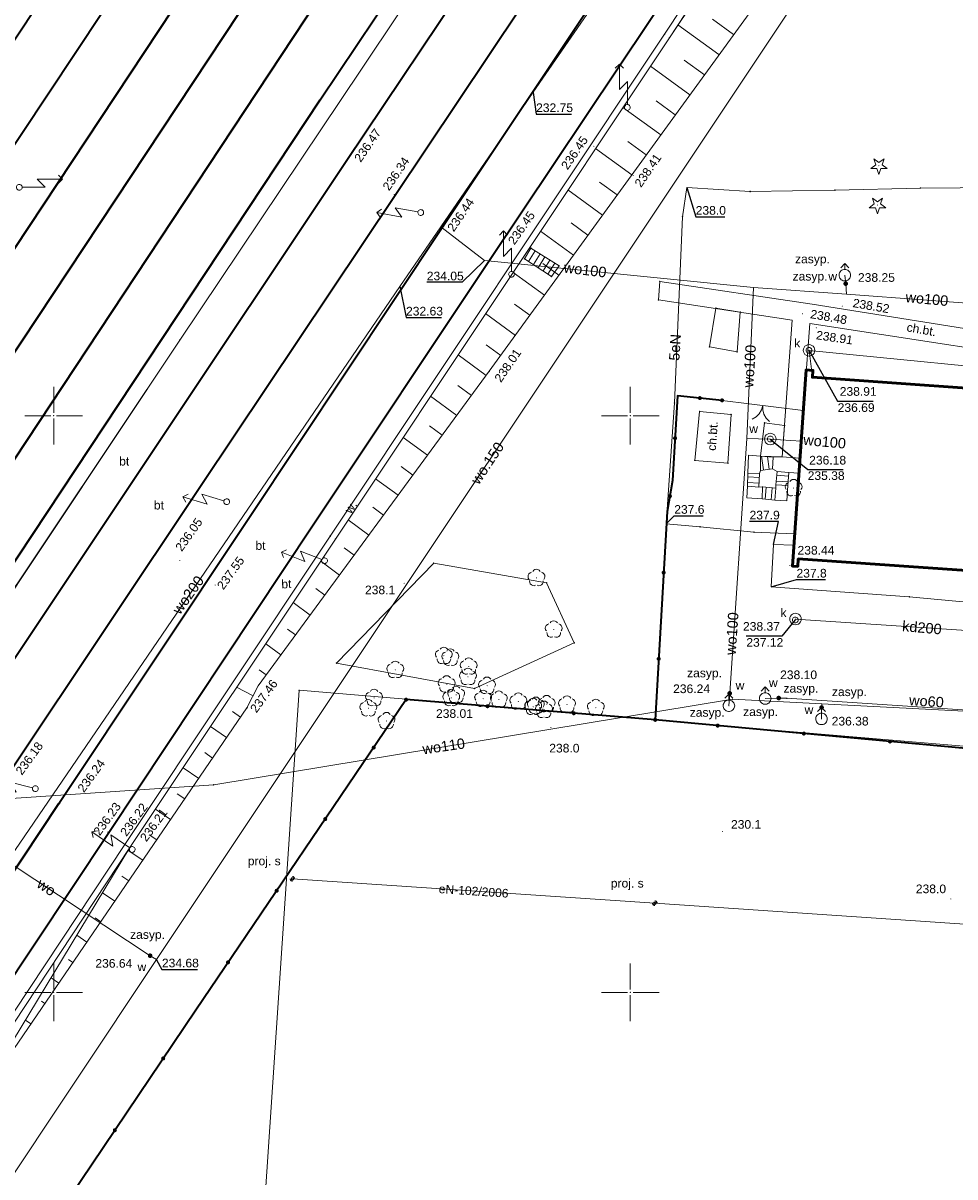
# Model space of a CAD drawing. Header units: metres. Extents: x 6603648 to 6604252, y 5739748 to 5740166.
# Tile 77 of 98: x 6604047 to 6604128, y 5739884 to 5739984. Entities that reach past the tile are written whole.
import ezdxf
from ezdxf.enums import TextEntityAlignment as Align

# ---------------------------------------------------------------- set-up
doc = ezdxf.new("R2010")
doc.units = ezdxf.units.M
doc.header["$PDSIZE"] = 0.75
doc.linetypes.add('ARK_LIN', pattern=[50, 50, 0])
doc.layers.get('0').update_dxf_attribs({"color": 252, "linetype": 'CONTINUOUS'})
for name, color, linetype, lineweight in [('GESBZO', 252, 'CONTINUOUS', 50), ('GPLKRW', 252, 'CONTINUOUS', 18), ('GSLKBR', 252, 'CONTINUOUS', 18), ('GSLKOG', 252, 'CONTINUOUS', 35), ('GSLKOU', 252, 'CONTINUOUS', 18), ('GSLTTR', 252, 'CONTINUOUS', 35), ('GSPPRB', 252, 'CONTINUOUS', 18), ('GSPRDI', 252, 'CONTINUOUS', 18), ('GSPRDL', 252, 'CONTINUOUS', 18), ('GSPWPN', 252, 'CONTINUOUS', 13), ('GSPWPN_O', 252, 'CONTINUOUS', 13), ('GSPWPS', 252, 'CONTINUOUS', 13), ('GSPWPS_O', 252, 'CONTINUOUS', 13), ('GSSINN', 252, 'CONTINUOUS', 18), ('GSSINN_O', 252, 'CONTINUOUS', 18), ('GSSKOD', 252, 'CONTINUOUS', 18), ('GSSKOD_O', 252, 'CONTINUOUS', 18), ('GSSPDR', 252, 'CONTINUOUS', 18), ('GSSPDR_O', 252, 'CONTINUOUS', 18), ('GSSSCH', 252, 'CONTINUOUS', 18), ('GSSZSN', 252, 'CONTINUOUS', 18), ('GULENN', 252, 'CONTINUOUS', 18), ('GULENN_O', 252, 'CONTINUOUS', 18), ('GULKDP', 252, 'CONTINUOUS', 18), ('GULKDP_O', 252, 'CONTINUOUS', 18), ('GULWOP', 252, 'CONTINUOUS', 18), ('GULWOP_O', 252, 'CONTINUOUS', 18), ('GUPISL', 252, 'CONTINUOUS', 18), ('GUPKSD', 252, 'CONTINUOUS', 18), ('GUPKWZ', 252, 'CONTINUOUS', 18), ('GUPKWZ_O', 252, 'CONTINUOUS', 18), ('GUPWDT', 252, 'CONTINUOUS', 18), ('GUPWSD', 252, 'CONTINUOUS', 18), ('GUPWWZ', 252, 'CONTINUOUS', 18), ('GUPWWZ_O', 252, 'CONTINUOUS', 18), ('GZLENN', 252, 'CONTINUOUS', 18), ('GZLENN_O', 252, 'CONTINUOUS', 18), ('GZPISL', 252, 'CONTINUOUS', 18), ('GZPISL_O', 252, 'CONTINUOUS', 18), ('PKT_ARK', 252, 'ARK_LIN', 18)]:
    doc.layers.add(name, color=color, linetype=linetype, lineweight=lineweight)
for name, color, linetype in [('GUPESH', 252, 'CONTINUOUS'), ('GUPESH_O', 252, 'CONTINUOUS'), ('GUPKSH', 252, 'CONTINUOUS'), ('GUPKSH_O', 252, 'CONTINUOUS'), ('GUPWSH', 252, 'CONTINUOUS'), ('GUPWSH_O', 252, 'CONTINUOUS'), ('GUPWZA', 252, 'CONTINUOUS'), ('GUPWZA_O', 252, 'CONTINUOUS')]:
    doc.layers.add(name, color=color, linetype=linetype)
doc.styles.add('Arial', font='arial.ttf')

# ---------------------------------------------------------------- blocks, each defined once
blk = doc.blocks.new('GSPWPN1')
blk.add_hatch(color=256).paths.add_polyline_path([(0, 0.045), (-0.011647, 0.043467), (-0.0225, 0.038971), (-0.03182, 0.03182), (-0.038971, 0.0225), (-0.043467, 0.011647), (-0.045, 0), (-0.043467, -0.011647), (-0.038971, -0.0225), (-0.03182, -0.03182), (-0.0225, -0.038971), (-0.011647, -0.043467), (0, -0.045), (0.011647, -0.043467), (0.0225, -0.038971), (0.03182, -0.03182), (0.038971, -0.0225), (0.043467, -0.011647), (0.045, 0), (0.043467, 0.011647), (0.038971, 0.0225), (0.03182, 0.03182), (0.0225, 0.038971), (0.011647, 0.043467)])
blk = doc.blocks.new('GSPPRB0')
blk.add_lwpolyline([(-0.007955, 0.0225), (0.007955, 0.0225), (0.0225, 0.007955), (0.0225, -0.007955), (0.007955, -0.0225), (-0.007955, -0.0225), (-0.0225, -0.007955), (-0.0225, 0.007955)], close=True)
blk = doc.blocks.new('GSPWPS1')
blk.add_hatch(color=256).paths.add_polyline_path([(0, 0.045), (-0.011647, 0.043467), (-0.0225, 0.038971), (-0.03182, 0.03182), (-0.038971, 0.0225), (-0.043467, 0.011647), (-0.045, 0), (-0.043467, -0.011647), (-0.038971, -0.0225), (-0.03182, -0.03182), (-0.0225, -0.038971), (-0.011647, -0.043467), (0, -0.045), (0.011647, -0.043467), (0.0225, -0.038971), (0.03182, -0.03182), (0.038971, -0.0225), (0.043467, -0.011647), (0.045, 0), (0.043467, 0.011647), (0.038971, 0.0225), (0.03182, 0.03182), (0.0225, 0.038971), (0.011647, 0.043467)])
blk = doc.blocks.new('GUPISL1_5')
for points in [[(3.396745, 1.05234), (3.75, 0.7), (3.396745, 0.34766)], [(0.25, 0), (2.25, 0), (1.55, 0.7), (3.75, 0.7)]]:
    blk.add_lwpolyline(points)
blk.add_lwpolyline([(0.25, 0), (0.241481, -0.064705), (0.216506, -0.125), (0.176777, -0.176777), (0.125, -0.216506), (0.064705, -0.241481), (0, -0.25), (-0.064705, -0.241481), (-0.125, -0.216506), (-0.176777, -0.176777), (-0.216506, -0.125), (-0.241481, -0.064705), (-0.25, 0), (-0.241481, 0.064705), (-0.216506, 0.125), (-0.176777, 0.176777), (-0.125, 0.216506), (-0.064705, 0.241481), (0, 0.25), (0.064705, 0.241481), (0.125, 0.216506), (0.176777, 0.176777), (0.216506, 0.125), (0.241481, 0.064705)], close=True)
blk = doc.blocks.new('GUPESH1')
blk.add_hatch(color=256).paths.add_polyline_path([(0, 0.045), (-0.011647, 0.043467), (-0.0225, 0.038971), (-0.03182, 0.03182), (-0.038971, 0.0225), (-0.043467, 0.011647), (-0.045, 0), (-0.043467, -0.011647), (-0.038971, -0.0225), (-0.03182, -0.03182), (-0.0225, -0.038971), (-0.011647, -0.043467), (0, -0.045), (0.011647, -0.043467), (0.0225, -0.038971), (0.03182, -0.03182), (0.038971, -0.0225), (0.043467, -0.011647), (0.045, 0), (0.043467, 0.011647), (0.038971, 0.0225), (0.03182, 0.03182), (0.0225, 0.038971), (0.011647, 0.043467)])
blk = doc.blocks.new('GUPWSH1')
blk.add_hatch(color=256).paths.add_polyline_path([(0, 0.045), (-0.011647, 0.043467), (-0.0225, 0.038971), (-0.03182, 0.03182), (-0.038971, 0.0225), (-0.043467, 0.011647), (-0.045, 0), (-0.043467, -0.011647), (-0.038971, -0.0225), (-0.03182, -0.03182), (-0.0225, -0.038971), (-0.011647, -0.043467), (0, -0.045), (0.011647, -0.043467), (0.0225, -0.038971), (0.03182, -0.03182), (0.038971, -0.0225), (0.043467, -0.011647), (0.045, 0), (0.043467, 0.011647), (0.038971, 0.0225), (0.03182, 0.03182), (0.0225, 0.038971), (0.011647, 0.043467)])
blk = doc.blocks.new('GUPWDT1')
blk.add_lwpolyline([(0.5, 0), (0.492404, -0.086824), (0.469846, -0.17101), (0.433013, -0.25), (0.383022, -0.321394), (0.321394, -0.383022), (0.25, -0.433013), (0.17101, -0.469846), (0.086824, -0.492404), (0, -0.5), (-0.086824, -0.492404), (-0.17101, -0.469846), (-0.25, -0.433013), (-0.32743, -0.377875), (-0.393027, -0.309079), (-0.444418, -0.229113), (-0.479746, -0.140866), (-0.497736, -0.047528), (-0.497736, 0.047528), (-0.479746, 0.140866), (-0.444418, 0.229113), (-0.393027, 0.309079), (-0.32743, 0.377875), (-0.25, 0.433013), (-0.163534, 0.4725), (-0.071157, 0.494911), (0.023791, 0.499434), (0.117879, 0.485906), (0.207708, 0.454816), (0.290028, 0.407288), (0.361867, 0.34504), (0.420627, 0.27032), (0.464184, 0.185831), (0.490964, 0.094626)], close=True)
for points in [[(0.5, 0), (1, 0)], [(0.646447, 0.353553), (1, 0), (0.646447, -0.353553)]]:
    blk.add_lwpolyline(points)
blk = doc.blocks.new('GUPWZA1')
blk.add_hatch(color=256).paths.add_polyline_path([(0, 0.2), (-0.051764, 0.193185), (-0.1, 0.173205), (-0.141421, 0.141421), (-0.173205, 0.1), (-0.193185, 0.051764), (-0.2, 0), (-0.193185, -0.051764), (-0.173205, -0.1), (-0.141421, -0.141421), (-0.1, -0.173205), (-0.051764, -0.193185), (0, -0.2), (0.051764, -0.193185), (0.1, -0.173205), (0.141421, -0.141421), (0.173205, -0.1), (0.193185, -0.051764), (0.2, 0), (0.193185, 0.051764), (0.173205, 0.1), (0.141421, 0.141421), (0.1, 0.173205), (0.051764, 0.193185)])
blk = doc.blocks.new('GUPKWZ1_1')
blk.add_lwpolyline([(0.25, 0), (0.241481, -0.064705), (0.216506, -0.125), (0.176777, -0.176777), (0.125, -0.216506), (0.064705, -0.241481), (0, -0.25), (-0.064705, -0.241481), (-0.125, -0.216506), (-0.176777, -0.176777), (-0.216506, -0.125), (-0.241481, -0.064705), (-0.25, 0), (-0.241481, 0.064705), (-0.216506, 0.125), (-0.176777, 0.176777), (-0.125, 0.216506), (-0.064705, 0.241481), (0, 0.25), (0.064705, 0.241481), (0.125, 0.216506), (0.176777, 0.176777), (0.216506, 0.125), (0.241481, 0.064705)], close=True)
blk = doc.blocks.new('GSPRDI1')
blk.add_hatch(color=256).paths.add_polyline_path([(-0.045, 0), (-0.042798, -0.013906), (-0.036406, -0.02645), (-0.02645, -0.036406), (-0.013906, -0.042798), (0, -0.045), (0.013906, -0.042798), (0.02645, -0.036406), (0.036406, -0.02645), (0.042798, -0.013906), (0.045, 0), (0.042798, 0.013906), (0.036406, 0.02645), (0.02645, 0.036406), (0.013906, 0.042798), (0, 0.045), (-0.013906, 0.042798), (-0.02645, 0.036406), (-0.036406, 0.02645), (-0.042798, 0.013906)])
blk.add_lwpolyline([(0.088531, -0.272471), (-0.231778, -0.713338), (-0.231778, -0.168396), (-0.750048, 0), (-0.231778, 0.168396), (-0.231778, 0.713338), (0.088531, 0.272471), (0.606801, 0.440867), (0.286493, 0), (0.606801, -0.440867)], close=True)
blk = doc.blocks.new('GUPWWZ1_1')
blk.add_lwpolyline([(0.25, 0), (0.241481, -0.064705), (0.216506, -0.125), (0.176777, -0.176777), (0.125, -0.216506), (0.064705, -0.241481), (0, -0.25), (-0.064705, -0.241481), (-0.125, -0.216506), (-0.176777, -0.176777), (-0.216506, -0.125), (-0.241481, -0.064705), (-0.25, 0), (-0.241481, 0.064705), (-0.216506, 0.125), (-0.176777, 0.176777), (-0.125, 0.216506), (-0.064705, 0.241481), (0, 0.25), (0.064705, 0.241481), (0.125, 0.216506), (0.176777, 0.176777), (0.216506, 0.125), (0.241481, 0.064705)], close=True)
blk = doc.blocks.new('GUPWSD1_1')
blk.add_lwpolyline([(0.5, 0), (0.482963, -0.12941), (0.433013, -0.25), (0.353553, -0.353553), (0.25, -0.433013), (0.12941, -0.482963), (0, -0.5), (-0.12941, -0.482963), (-0.25, -0.433013), (-0.353553, -0.353553), (-0.433013, -0.25), (-0.482963, -0.12941), (-0.5, 0), (-0.482963, 0.12941), (-0.433013, 0.25), (-0.353553, 0.353553), (-0.25, 0.433013), (-0.12941, 0.482963), (0, 0.5), (0.12941, 0.482963), (0.25, 0.433013), (0.353553, 0.353553), (0.433013, 0.25), (0.482963, 0.12941)], close=True)
blk = doc.blocks.new('GUPKSD1_1')
blk.add_lwpolyline([(0.5, 0), (0.482963, -0.12941), (0.433013, -0.25), (0.353553, -0.353553), (0.25, -0.433013), (0.12941, -0.482963), (0, -0.5), (-0.12941, -0.482963), (-0.25, -0.433013), (-0.353553, -0.353553), (-0.433013, -0.25), (-0.482963, -0.12941), (-0.5, 0), (-0.482963, 0.12941), (-0.433013, 0.25), (-0.353553, 0.353553), (-0.25, 0.433013), (-0.12941, 0.482963), (0, 0.5), (0.12941, 0.482963), (0.25, 0.433013), (0.353553, 0.353553), (0.433013, 0.25), (0.482963, 0.12941)], close=True)
blk = doc.blocks.new('GUPKSH1')
blk.add_hatch(color=256).paths.add_polyline_path([(0, 0.045), (-0.011647, 0.043467), (-0.0225, 0.038971), (-0.03182, 0.03182), (-0.038971, 0.0225), (-0.043467, 0.011647), (-0.045, 0), (-0.043467, -0.011647), (-0.038971, -0.0225), (-0.03182, -0.03182), (-0.0225, -0.038971), (-0.011647, -0.043467), (0, -0.045), (0.011647, -0.043467), (0.0225, -0.038971), (0.03182, -0.03182), (0.038971, -0.0225), (0.043467, -0.011647), (0.045, 0), (0.043467, 0.011647), (0.038971, 0.0225), (0.03182, 0.03182), (0.0225, 0.038971), (0.011647, 0.043467)])
blk = doc.blocks.new('GZPISL1')
for points in [[(-0.2, 0), (-0.193185, 0.051764), (-0.173205, 0.1), (-0.141421, 0.141421), (-0.1, 0.173205), (-0.051764, 0.193185), (0, 0.2)], [(0.2, 0), (0.193185, -0.051764), (0.173205, -0.1), (0.141421, -0.141421), (0.1, -0.173205), (0.051764, -0.193185), (0, -0.2)]]:
    blk.add_lwpolyline(points)
blk.add_lwpolyline([(0, 0.1), (-0.030902, 0.095106), (-0.058779, 0.080902), (-0.080902, 0.058779), (-0.095106, 0.030902), (-0.1, 0), (-0.095106, -0.030902), (-0.080902, -0.058779), (-0.058779, -0.080902), (-0.030902, -0.095106), (0, -0.1), (0.030902, -0.095106), (0.058779, -0.080902), (0.080902, -0.058779), (0.095106, -0.030902), (0.1, 0), (0.095106, 0.030902), (0.080902, 0.058779), (0.058779, 0.080902), (0.030902, 0.095106)], close=True)
blk = doc.blocks.new('GSPRDL1')
blk.add_hatch(color=256).paths.add_polyline_path([(-0.045, 0), (-0.042798, -0.013906), (-0.036406, -0.02645), (-0.02645, -0.036406), (-0.013906, -0.042798), (0, -0.045), (0.013906, -0.042798), (0.02645, -0.036406), (0.036406, -0.02645), (0.042798, -0.013906), (0.045, 0), (0.042798, 0.013906), (0.036406, 0.02645), (0.02645, 0.036406), (0.013906, 0.042798), (0, 0.045), (-0.013906, 0.042798), (-0.02645, 0.036406), (-0.036406, 0.02645), (-0.042798, 0.013906)])
for points in [[(-0.646351, 0.068773), (-0.677512, 0.194901), (-0.663766, 0.324092), (-0.606763, 0.440839), (-0.513345, 0.531129), (-0.394725, 0.584125), (-0.265141, 0.593465)], [(-0.134326, 0.635969), (-0.024001, 0.70458), (0.103115, 0.731429), (0.231763, 0.713292), (0.346501, 0.652348), (0.433559, 0.55591), (0.482485, 0.435555)], [(0.563333, 0.324277), (0.662679, 0.240553), (0.727494, 0.127956), (0.75, 0), (0.727494, -0.127956), (0.662679, -0.240553), (0.563333, -0.324277)], [(-0.265141, -0.593465), (-0.394725, -0.584125), (-0.513345, -0.531129), (-0.606763, -0.440839), (-0.663766, -0.324092), (-0.677512, -0.194901), (-0.646351, -0.068773)], [(0.482485, -0.435555), (0.433559, -0.55591), (0.346501, -0.652348), (0.231763, -0.713292), (0.103115, -0.731429), (-0.024001, -0.70458), (-0.134326, -0.635969)]]:
    blk.add_lwpolyline(points)
blk = doc.blocks.new('GSLKOG2')
blk.add_hatch(color=256).paths.add_polyline_path([(0, 0.175), (-0.045293, 0.169037), (-0.0875, 0.151554), (-0.123744, 0.123744), (-0.151554, 0.0875), (-0.169037, 0.045293), (-0.175, 0), (-0.169037, -0.045293), (-0.151554, -0.0875), (-0.123744, -0.123744), (-0.0875, -0.151554), (-0.045293, -0.169037), (0, -0.175), (0.045293, -0.169037), (0.0875, -0.151554), (0.123744, -0.123744), (0.151554, -0.0875), (0.169037, -0.045293), (0.175, 0), (0.169037, 0.045293), (0.151554, 0.0875), (0.123744, 0.123744), (0.0875, 0.151554), (0.045293, 0.169037)])
blk = doc.blocks.new('GSLKOG1')
blk.add_hatch(color=256).paths.add_polyline_path([(0, 0.175), (-0.045293, 0.169037), (-0.0875, 0.151554), (-0.123744, 0.123744), (-0.151554, 0.0875), (-0.169037, 0.045293), (-0.175, 0), (-0.169037, -0.045293), (-0.151554, -0.0875), (-0.123744, -0.123744), (-0.0875, -0.151554), (-0.045293, -0.169037), (0, -0.175), (0.045293, -0.169037), (0.0875, -0.151554), (0.123744, -0.123744), (0.151554, -0.0875), (0.169037, -0.045293), (0.175, 0), (0.169037, 0.045293), (0.151554, 0.0875), (0.123744, 0.123744), (0.0875, 0.151554), (0.045293, 0.169037)])
blk = doc.blocks.new('GSLKBR1')
for points in [[(0, 0), (-0.051111, -0.388229), (-0.200962, -0.75), (-0.43934, -1.06066), (-0.75, -1.299038)], [(0.75, -1.299038), (0.43934, -1.06066), (0.200962, -0.75), (0.051111, -0.388229), (0, 0)]]:
    blk.add_lwpolyline(points)
blk = doc.blocks.new('ASS_SYM', base_point=(826.5, 303.25))
at = {"layer": 'PKT_ARK'}
for p, q in [((826.5, 303.5), (826.5, 305.75)), ((826.25, 303.25), (824, 303.25)), ((826.75, 303.25), (829, 303.25)), ((826.5, 303), (826.5, 300.75))]:
    blk.add_line(p, q, dxfattribs=at)
blk.add_point((826.5, 303.25), dxfattribs=at)
blk.add_point((826.5, 303.25), dxfattribs=at)

msp = doc.modelspace()

# ---------------------------------------------------------------- linework, layer by layer
at = {"layer": 'GESBZO'}
msp.add_lwpolyline([(6604135.84, 5739936.13), (6604114.56, 5739937.59), (6604114.52, 5739936.93), (6604114.06, 5739936.96), (6604115.24, 5739953.97), (6604115.83, 5739953.93), (6604115.79, 5739953.34), (6604136.86, 5739951.83)], dxfattribs=at)
at = {"layer": 'GPLKRW'}
msp.add_lwpolyline([(6604064.88, 5739830.66), (6604128.77, 5739826.79), (6604135.08, 5739920.84), (6604071.29, 5739926.19)], close=True, dxfattribs=at)
at = {"layer": 'GSLKBR'}
msp.add_lwpolyline([(6604107.96, 5739951.33), (6604115, 5739950.45)], dxfattribs=at)
at = {"layer": 'GSLKOG'}
for points in [[(6604107.96, 5739951.33), (6604104.1, 5739951.73), (6604103.66, 5739944.38), (6604103.19, 5739941.69), (6604102.16, 5739923.63)], [(6604080.56, 5739925.38), (6604062.31, 5739898.45), (6604027.36, 5739846.54)], [(6604135.41, 5739920.56), (6604102.16, 5739923.63), (6604080.56, 5739925.38)]]:
    msp.add_lwpolyline(points, dxfattribs=at)
at = {"layer": 'GSLKOU'}
for points in [[(6604093.09, 5740004.6), (6604076.7, 5739980.06)], [(6604076.7, 5739980.06), (6604060.93, 5739956.56)], [(6604060.93, 5739956.56), (6604043.99, 5739931.14)]]:
    msp.add_lwpolyline(points, dxfattribs=at)
msp.add_lwpolyline([(6604074.52, 5739928.55), (6604082.95, 5739937.22), (6604092.74, 5739935.51), (6604095.14, 5739930.3), (6604086.49, 5739926.35)], close=True, dxfattribs=at)
at = {"layer": 'GSLTTR'}
for points in [[(6603988.42, 5739886.55), (6603991.3, 5739890.86), (6604023.84, 5739939.29), (6604065.92, 5740002.62), (6604072.53, 5740012.69), (6604076.61, 5740018.82), (6604082.39, 5740027.17), (6604086.23, 5740032.93, -0.030294), (6604088.79, 5740036.55, -0.037312), (6604091.72, 5740039.76, -0.041144), (6604094.3, 5740041.94, -0.051603), (6604097.71, 5740043.91, -0.122064), (6604106.26, 5740045.48)], [(6603999.06, 5739884.56), (6604000.87, 5739887.15), (6604003.53, 5739890.92), (6604033.77, 5739936.16), (6604072.85, 5739995.16), (6604078.96, 5740004.53), (6604084.39, 5740012.65), (6604090.34, 5740021.39), (6604093.78, 5740026.5), (6604097.53, 5740031.9, -0.032857), (6604100.24, 5740035.91, -0.035525), (6604102.33, 5740038.37, -0.03355), (6604104.56, 5740040.37, -0.042497), (6604107.54, 5740042.34, -0.035941), (6604110.06, 5740043.5, -0.068269), (6604116.37, 5740044.84)], [(6604011.06, 5739884.38), (6604013.25, 5739887.69), (6604015.85, 5739891.29), (6604045.7, 5739935.98), (6604073.1, 5739977.38), (6604090.59, 5740003.49), (6604106.46, 5740027.4), (6604109.13, 5740031.47), (6604110.82, 5740033.96, -0.022319), (6604112.03, 5740035.53, -0.019637), (6604114.09, 5740037.68, -0.034636), (6604116.6, 5740039.89, -0.026272), (6604118.31, 5740041.08, -0.035138), (6604120.96, 5740042.47, -0.094316), (6604127.74, 5740044.09)], [(6604017.25, 5739884.72), (6604019.54, 5739888.48), (6604041.95, 5739922.02), (6604058.56, 5739946.9), (6604075.37, 5739972.07), (6604086.72, 5739989.03), (6604097.92, 5740005.8, -0.096804), (6604115.53, 5740026.96, -0.168892), (6604141.01, 5740033.94), (6604146.46, 5740033.21), (6604158.15, 5740031.11)], [(6603994.14, 5739886.13), (6603997.68, 5739890.91), (6604029.07, 5739938.05), (6604071.59, 5740002.3), (6604075.1, 5740007.76, 0.045916), (6604081.26, 5740022.34), (6604083.16, 5740026.83), (6604086.23, 5740032.93)], [(6603982.73, 5739886.97), (6603984.43, 5739889.68), (6604016.62, 5739937.57), (6604060.46, 5740003.48), (6604062.19, 5740006.21, 0.017576), (6604063.68, 5740008.66, 0.01147), (6604065.03, 5740011.28, 0.014895), (6604066.63, 5740014.83, 0.009222), (6604068.89, 5740020.86), (6604070.13, 5740024.12), (6604071.25, 5740026.8), (6604072.29, 5740029.01), (6604073.68, 5740032.05)], [(6604005.45, 5739884.82), (6604006.87, 5739886.94), (6604010.1, 5739891.21), (6604040.3, 5739936.71), (6604072.91, 5739986.04), (6604085, 5740003.88, 0.026806), (6604087.03, 5740006.96, 0.019655), (6604088.38, 5740009.51, -0.007442), (6604091.16, 5740017.57, -0.02376), (6604093.63, 5740024.16, -0.031122), (6604097.53, 5740031.9)], [(6604032.41, 5739880.25), (6604054.78, 5739913.86), (6604072.45, 5739940.45), (6604087.85, 5739963.58), (6604101.68, 5739984.27), (6604113.86, 5740002.6), (6604120.54, 5740012.61, -0.107183), (6604132.57, 5740026.07, -0.072174), (6604141.47, 5740030.42, -0.140687), (6604158.15, 5740031.11)], [(6604022.89, 5739884.17), (6604046.32, 5739919.29), (6604062.84, 5739944.07), (6604079.6, 5739969.13), (6604090.48, 5739985.38, 0.065676), (6604095.82, 5739995.84, -0.067449), (6604105, 5740016.37)], [(6604028.87, 5739875.69), (6604031.08, 5739880.92), (6604034.51, 5739890.15, -0.066626), (6604039.56, 5739900.02), (6604050.45, 5739916.39), (6604066.99, 5739941.2), (6604083.75, 5739966.41), (6604097.89, 5739987.62), (6604101.65, 5739992.54), (6604105.65, 5739996.69), (6604112.96, 5740003.46), (6604120.54, 5740012.61)]]:
    msp.add_lwpolyline(points, format="xyb", dxfattribs=at)
at = {"layer": 'GSSINN'}
msp.add_lwpolyline([(6604013.46, 5739879.43), (6604010.5, 5739879.66), (6604009.32, 5739879.56), (6604012.97, 5739884.88), (6604026.96, 5739905.73), (6604060.93, 5739956.56), (6604076.7, 5739980.06), (6604093.09, 5740004.6), (6604094.44, 5740006.62), (6604096.69, 5740006.1), (6604100.51, 5740005.13), (6604110.18, 5740002.52), (6604114.52, 5740001.47), (6604114.6, 5740001.32), (6604114.45, 5740000.43), (6604102.96, 5739983.07), (6604073.97, 5739939.56), (6604056.18, 5739912.83), (6604036.83, 5739883.65), (6604036.76, 5739882.92)], dxfattribs=at)
for points in [[(6604113.37, 5739949.16), (6604111.63, 5739949.39), (6604111.28, 5739946.5), (6604113.18, 5739946.43)], [(6604110.26, 5739946.57), (6604111.28, 5739946.5), (6604111.28, 5739945.26), (6604111.21, 5739944.98), (6604110.19, 5739945.03)], [(6604114.71, 5739946.31), (6604114.62, 5739945.03), (6604113.75, 5739945.08), (6604112.72, 5739945.15), (6604112.32, 5739945.4), (6604112.39, 5739946.42), (6604113.18, 5739946.43)], [(6604110.15, 5739943.9), (6604111.14, 5739943.81), (6604111.46, 5739943.82), (6604111.44, 5739942.78), (6604110.1, 5739942.88)], [(6604112.63, 5739944.02), (6604113.67, 5739943.94), (6604113.57, 5739942.62), (6604112.54, 5739942.69), (6604112.62, 5739943.72)]]:
    msp.add_lwpolyline(points, close=True, dxfattribs=at)
at = {"layer": 'GSSKOD'}
for points in [[(6604102.44, 5739960.04), (6604102.55, 5739961.65), (6604115.78, 5739959.67), (6604140.91, 5739955.65), (6604143.41, 5739956.66), (6604143.73, 5739962.76), (6604155.03, 5739962.09), (6604156.11, 5739961.83), (6604157.1, 5739961.22), (6604157.67, 5739960.41), (6604157.95, 5739959.67), (6604158, 5739958.49), (6604157.66, 5739952.85)], [(6604155.14, 5739951.84), (6604155.05, 5739950.61), (6604152.12, 5739950.81), (6604152.17, 5739951.44), (6604151.77, 5739951.47), (6604151.84, 5739953.17), (6604151.92, 5739954.76), (6604152.18, 5739960.62), (6604146.97, 5739960.94), (6604146.36, 5739955.64), (6604146.16, 5739952.43), (6604146.02, 5739950.94), (6604146.09, 5739952.03), (6604142.87, 5739952.29), (6604140.81, 5739954.11), (6604115.58, 5739958), (6604114.71, 5739946.31), (6604113.18, 5739946.43), (6604114.03, 5739958.29), (6604102.44, 5739960.04)]]:
    msp.add_lwpolyline(points, dxfattribs=at)
for points in [[(6604106.87, 5739955.97), (6604107.42, 5739959.32), (6604109.54, 5739958.99), (6604109.27, 5739955.54)], [(6604106.01, 5739950.36), (6604108.75, 5739950.1), (6604108.47, 5739945.89), (6604105.6, 5739946.13)]]:
    msp.add_lwpolyline(points, close=True, dxfattribs=at)
at = {"layer": 'GSSPDR'}
msp.add_lwpolyline([(6604036.83, 5739883.65), (6604056.18, 5739912.83), (6604073.97, 5739939.56), (6604102.96, 5739983.07), (6604114.45, 5740000.43), (6604115, 5740000.12), (6604103.39, 5739982.78), (6604074.42, 5739939.3), (6604056.6, 5739912.55), (6604037.45, 5739883.64)], dxfattribs=at)
at = {"layer": 'GSSSCH'}
for points in [[(6604093.17, 5739962.07), (6604093.82, 5739963), (6604091.38, 5739964.53), (6604090.82, 5739963.6)], [(6604111.28, 5739946.5), (6604111.28, 5739945.26), (6604112.32, 5739945.4), (6604112.39, 5739946.42)], [(6604110.19, 5739945.03), (6604111.21, 5739944.98), (6604111.14, 5739943.81), (6604110.15, 5739943.9)], [(6604112.72, 5739945.15), (6604113.75, 5739945.08), (6604113.67, 5739943.94), (6604112.63, 5739944.02)], [(6604111.44, 5739942.78), (6604111.46, 5739943.82), (6604112.62, 5739943.72), (6604112.54, 5739942.69)]]:
    msp.add_lwpolyline(points, close=True, dxfattribs=at)
for points in [[(6604091.75, 5739964.3), (6604091.17, 5739963.37)], [(6604092.18, 5739964.03), (6604091.59, 5739963.1)], [(6604092.6, 5739963.77), (6604092.01, 5739962.83)], [(6604093.02, 5739963.5), (6604092.43, 5739962.55)], [(6604093.45, 5739963.24), (6604092.85, 5739962.28)], [(6604111.55, 5739945.3), (6604111.39, 5739946.49)], [(6604112.05, 5739945.36), (6604111.9, 5739946.46)], [(6604111.19, 5739944.64), (6604110.18, 5739944.71)], [(6604113.73, 5739944.76), (6604112.7, 5739944.84)], [(6604111.16, 5739944.14), (6604110.16, 5739944.21)], [(6604111.79, 5739943.79), (6604111.7, 5739942.76)], [(6604112.29, 5739943.75), (6604112.2, 5739942.72)], [(6604113.69, 5739944.26), (6604112.66, 5739944.34)]]:
    msp.add_lwpolyline(points, dxfattribs=at)
at = {"layer": 'GSSZSN'}
msp.add_lwpolyline([(6604182.96, 5739963.31), (6604188.85, 5739989), (6604188.37, 5739989.15), (6604190.04, 5739996.87), (6604188.72, 5740007.22), (6604183.34, 5740018.43, 0.227871), (6604179.12, 5740022.56, 0.119465), (6604162.1, 5740028.08, 0.158165), (6604155.91, 5740029.16, 0.0749), (6604146.85, 5740029.34, 0.115754), (6604133.34, 5740023.83, 0.277899), (6604130.11, 5740021.24, 0.060732), (6604117.9, 5740004.56), (6604115.76, 5740002.19), (6604115, 5740000.12), (6604103.39, 5739982.78), (6604074.42, 5739939.3), (6604056.6, 5739912.55), (6604042.07, 5739888.56)], format="xyb", dxfattribs=at)
for points in [[(6604107.55, 5739989.13), (6604103.39, 5739982.78), (6604074.42, 5739939.3), (6604056.6, 5739912.55), (6604042.07, 5739888.56), (6604066.75, 5739924.66), (6604067.74, 5739926.59), (6604087.76, 5739953.85), (6604111.22, 5739986.18)], [(6604107.69, 5739981.31), (6604104.12, 5739983.9)], [(6604108.95, 5739983.05), (6604107.13, 5739984.38)], [(6604106.43, 5739979.57), (6604104.68, 5739980.84)], [(6604105.17, 5739977.83), (6604101.75, 5739980.32)], [(6604102.64, 5739974.36), (6604099.36, 5739976.74)], [(6604103.9, 5739976.1), (6604102.23, 5739977.31)], [(6604101.38, 5739972.62), (6604099.78, 5739973.78)], [(6604100.12, 5739970.88), (6604096.98, 5739973.16)], [(6604098.86, 5739969.14), (6604097.32, 5739970.26)], [(6604097.6, 5739967.4), (6604094.59, 5739969.58)], [(6604096.33, 5739965.66), (6604094.87, 5739966.73)], [(6604095.07, 5739963.93), (6604092.21, 5739966)], [(6604093.81, 5739962.19), (6604092.41, 5739963.2)], [(6604092.55, 5739960.45), (6604089.83, 5739962.42)], [(6604091.29, 5739958.71), (6604089.96, 5739959.67)], [(6604090.03, 5739956.97), (6604087.44, 5739958.85)], [(6604088.77, 5739955.23), (6604087.51, 5739956.14)], [(6604087.5, 5739953.5), (6604085.07, 5739955.28)], [(6604084.96, 5739950.03), (6604082.68, 5739951.7)], [(6604086.23, 5739951.76), (6604085.05, 5739952.63)], [(6604083.69, 5739948.3), (6604082.59, 5739949.11)], [(6604082.42, 5739946.57), (6604080.3, 5739948.12)], [(6604081.14, 5739944.84), (6604080.13, 5739945.59)], [(6604079.87, 5739943.11), (6604077.91, 5739944.54)], [(6604078.6, 5739941.38), (6604077.66, 5739942.07)], [(6604077.33, 5739939.64), (6604075.53, 5739940.97)], [(6604076.06, 5739937.91), (6604075.2, 5739938.54)], [(6604074.79, 5739936.18), (6604073.15, 5739937.39)], [(6604073.51, 5739934.45), (6604072.73, 5739935.02)], [(6604072.24, 5739932.72), (6604070.76, 5739933.81)], [(6604070.97, 5739930.99), (6604070.27, 5739931.5)], [(6604069.7, 5739929.26), (6604068.38, 5739930.23)], [(6604068.43, 5739927.52), (6604067.81, 5739927.98)], [(6604067.29, 5739925.71), (6604065.86, 5739926.45)], [(6604066.2, 5739923.86), (6604065.49, 5739924.35)], [(6604064.99, 5739922.09), (6604063.59, 5739923.04)], [(6604063.78, 5739920.31), (6604063.09, 5739920.79)], [(6604062.57, 5739918.54), (6604061.21, 5739919.47)], [(6604061.36, 5739916.77), (6604060.69, 5739917.22)], [(6604060.14, 5739914.99), (6604058.83, 5739915.89)], [(6604058.93, 5739913.22), (6604058.29, 5739913.66)], [(6604057.72, 5739911.45), (6604056.46, 5739912.31)], [(6604056.51, 5739909.67), (6604055.92, 5739910.07)], [(6604055.29, 5739907.9), (6604054.23, 5739908.63)], [(6604054.08, 5739906.13), (6604053.6, 5739906.46)], [(6604052.87, 5739904.35), (6604052, 5739904.95)], [(6604051.66, 5739902.58), (6604051.27, 5739902.85)], [(6604050.44, 5739900.81), (6604049.77, 5739901.27)], [(6604049.23, 5739899.03), (6604048.94, 5739899.23)], [(6604048.02, 5739897.26), (6604047.54, 5739897.59)]]:
    msp.add_lwpolyline(points, dxfattribs=at)
at = {"layer": 'GULENN'}
for points in [[(6604114.25, 5739939.76), (6604110.72, 5739939.9), (6604106.06, 5739940.36), (6604103.11, 5739940.63), (6604103.83, 5739951.12), (6604104.53, 5739967.26), (6604104.91, 5739969.79), (6604110.4, 5739969.44), (6604117.74, 5739969.56), (6604125.17, 5739969.74), (6604132.05, 5739969.78), (6604137.46, 5739969.42)], [(6604114.19, 5739938.78), (6604112.42, 5739938.83), (6604112.22, 5739935.17), (6604124.19, 5739934.29), (6604134.15, 5739933.38), (6604133.06, 5739917.22), (6604145.33, 5739916.25), (6604147.49, 5739915.9)]]:
    msp.add_lwpolyline(points, dxfattribs=at)
at = {"layer": 'GULKDP'}
for points in [[(6604115.5, 5739955.67), (6604137.21, 5739953.51), (6604175.58, 5739951.33), (6604174.06, 5739928.4)], [(6604115.79, 5739953.34), (6604115.5, 5739955.67)], [(6604114.32, 5739932.37), (6604150.1, 5739929.99), (6604174.06, 5739928.4)]]:
    msp.add_lwpolyline(points, dxfattribs=at)
at = {"layer": 'GULWOP'}
for points in [[(6604083.56, 5739966.37), (6604091.57, 5739978.05), (6604120.71, 5740020.24), (6604121.23, 5740028.81), (6604121.35, 5740030.73), (6604122.24, 5740045.6), (6604123.73, 5740070.2), (6604124.77, 5740087.28)], [(6604006.99, 5739840.31), (6604007.34, 5739841.22), (6604017.21, 5739840.25), (6604058.92, 5739902.85), (6604116.29, 5739988.93), (6604119.56, 5740016.73), (6604119.64, 5740016.92)], [(6604083.56, 5739966.37), (6604080.02, 5739961.21), (6604045.82, 5739911.12)], [(6604083.56, 5739966.37), (6604087.36, 5739963.47), (6604110.67, 5739961.12)], [(6604110.67, 5739961.12), (6604118.74, 5739960.53), (6604132.69, 5739959.5), (6604158.79, 5739957.57), (6604159.1, 5739963.65), (6604159.17, 5739965.07)], [(6604118.74, 5739960.53), (6604118.68, 5739961.45), (6604118.6, 5739962.19)], [(6604110.67, 5739961.12), (6604110.11, 5739948.03)], [(6604110.11, 5739948.03), (6604108.62, 5739925.93), (6604108.55, 5739924.85)], [(6604114.81, 5739947.78), (6604112.14, 5739947.98), (6604110.11, 5739948.03)], [(6604116.6, 5739925.01), (6604150.85, 5739923.26), (6604151.55, 5739923.91), (6604151.99, 5739929.81), (6604152.42, 5739934.83), (6604151.51, 5739934.82), (6604151.51, 5739935)], [(6604038.17, 5739916.27), (6604063.87, 5739917.99), (6604108.85, 5739925.41), (6604116.6, 5739925.01)], [(6604111.7, 5739925.48), (6604112.87, 5739925.52), (6604113.57, 5739925.5), (6604170.2, 5739921.75), (6604171.05, 5739921.69), (6604173.17, 5739921.55)], [(6604116.6, 5739925.01), (6604116.59, 5739924.7), (6604116.58, 5739923.71)], [(6604058.92, 5739902.85), (6604058.36, 5739903.18), (6604040.37, 5739915.04)]]:
    msp.add_lwpolyline(points, dxfattribs=at)
at = {"layer": 'GUPESH_O', "flags": 128}
for points in [[(6604104.91, 5739969.79), (6604105.67, 5739967.26), (6604108.19, 5739967.26)], [(6604103.11, 5739940.63), (6604103.81, 5739941.33), (6604106.33, 5739941.33)], [(6604112.42, 5739938.83), (6604112.86, 5739940.83), (6604110.34, 5739940.83)], [(6604112.22, 5739935.17), (6604114.41, 5739935.8), (6604116.93, 5739935.8)]]:
    msp.add_lwpolyline(points, dxfattribs=at)
at = {"layer": 'GUPKSH_O', "flags": 128}
for points in [[(6604115.5, 5739955.67), (6604117.98, 5739951.25), (6604121.06, 5739951.25)], [(6604114.3, 5739932.29), (6604113.14, 5739930.9), (6604110.06, 5739930.9)]]:
    msp.add_lwpolyline(points, dxfattribs=at)
at = {"layer": 'GUPWSH_O', "flags": 128}
for points in [[(6604091.57, 5739978.02), (6604091.83, 5739976.15), (6604094.91, 5739976.15)], [(6604087.36, 5739963.47), (6604085.43, 5739961.57), (6604082.35, 5739961.57)], [(6604080.02, 5739961.24), (6604080.55, 5739958.51), (6604083.63, 5739958.51)], [(6604112.14, 5739947.98), (6604115.38, 5739945.35), (6604118.46, 5739945.35)], [(6604058.92, 5739902.82), (6604059.38, 5739901.99), (6604062.46, 5739901.99)]]:
    msp.add_lwpolyline(points, dxfattribs=at)
at = {"layer": 'GZLENN'}
msp.add_lwpolyline([(6604133.56, 5739905.62), (6604133.27, 5739905.63), (6604102.13, 5739907.73), (6604070.7, 5739909.84)], dxfattribs=at)

# ---------------------------------------------------------------- block references
at = {"layer": 'GSLKBR', "rotation": 352.8222836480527}
msp.add_blockref('GSLKBR1', (6604111.48, 5739950.89), dxfattribs=at)
at = {"layer": 'GSLKOG'}
for name, p, rotation in [('GSLKOG2', (6604106.03, 5739951.53), 174.1763541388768), ('GSLKOG2', (6604106.03, 5739951.53), 174.1763541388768), ('GSLKOG1', (6604107.96, 5739951.33), 174.1763541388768), ('GSLKOG2', (6604103.88, 5739948.05), 266.5969782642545), ('GSLKOG2', (6604103.88, 5739948.05), 266.5969782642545), ('GSLKOG2', (6604103.43, 5739943.03), 260.019990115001), ('GSLKOG2', (6604103.43, 5739943.03), 260.019990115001), ('GSLKOG2', (6604102.89, 5739936.4), 266.7358365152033), ('GSLKOG2', (6604102.89, 5739936.4), 266.7358365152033), ('GSLKOG2', (6604102.46, 5739928.92), 266.7358365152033), ('GSLKOG2', (6604102.46, 5739928.92), 266.7358365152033), ('GSLKOG1', (6604080.56, 5739925.38), 235.8705465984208), ('GSLKOG1', (6604080.56, 5739925.38), 175.3716583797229), ('GSLKOG2', (6604087.62, 5739924.81), 175.3716583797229), ('GSLKOG2', (6604087.62, 5739924.81), 175.3716583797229), ('GSLKOG2', (6604095.1, 5739924.2), 175.3716583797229), ('GSLKOG2', (6604095.1, 5739924.2), 175.3716583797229), ('GSLKOG1', (6604102.16, 5739923.63), 266.7358365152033), ('GSLKOG2', (6604107.58, 5739923.13), 174.719014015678), ('GSLKOG2', (6604107.58, 5739923.13), 174.719014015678), ('GSLKOG2', (6604115.05, 5739922.44), 174.719014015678), ('GSLKOG2', (6604115.05, 5739922.44), 174.719014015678), ('GSLKOG2', (6604122.52, 5739921.75), 174.719014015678), ('GSLKOG2', (6604122.52, 5739921.75), 174.719014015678), ('GSLKOG2', (6604077.75, 5739921.23), 235.8705465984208), ('GSLKOG2', (6604077.75, 5739921.23), 235.8705465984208), ('GSLKOG2', (6604073.54, 5739915.02), 235.8705465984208), ('GSLKOG2', (6604073.54, 5739915.02), 235.8705465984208), ('GSLKOG2', (6604069.33, 5739908.81), 235.8705465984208), ('GSLKOG2', (6604069.33, 5739908.81), 235.8705465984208), ('GSLKOG2', (6604065.12, 5739902.6), 235.8705465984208), ('GSLKOG2', (6604065.12, 5739902.6), 235.8705465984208), ('GSLKOG2', (6604059.49, 5739894.27), 236.0498637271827), ('GSLKOG2', (6604059.49, 5739894.27), 236.0498637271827), ('GSLKOG2', (6604055.3, 5739888.05), 236.0498637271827), ('GSLKOG2', (6604055.3, 5739888.05), 236.0498637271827)]:
    msp.add_blockref(name, p, dxfattribs=dict(at, rotation=rotation))
at = {"layer": 'GSPPRB', "rotation": 90}
for p in [(6604102.96, 5739983.07), (6604103.39, 5739982.78), (6604076.7, 5739980.06), (6604073.1, 5739977.38), (6604075.37, 5739972.07), (6604125.17, 5739969.74), (6604079.6, 5739969.13), (6604110.4, 5739969.44), (6604117.74, 5739969.56), (6604104.53, 5739967.26), (6604083.75, 5739966.41), (6604091.38, 5739964.53), (6604087.85, 5739963.58), (6604090.82, 5739963.6), (6604093.82, 5739963), (6604093.17, 5739962.07), (6604102.55, 5739961.65), (6604102.44, 5739960.04), (6604107.42, 5739959.32), (6604109.54, 5739958.99), (6604060.93, 5739956.56), (6604106.87, 5739955.97), (6604109.27, 5739955.54), (6604087.76, 5739953.85), (6604115.24, 5739953.97), (6604115.83, 5739953.93), (6604115.79, 5739953.34), (6604104.1, 5739951.73), (6604103.83, 5739951.12), (6604107.96, 5739951.33), (6604106.01, 5739950.36), (6604108.75, 5739950.1), (6604115, 5739950.45), (6604111.63, 5739949.39), (6604113.37, 5739949.16), (6604058.56, 5739946.9), (6604105.6, 5739946.13), (6604108.47, 5739945.89), (6604114.71, 5739946.31), (6604062.84, 5739944.07), (6604103.66, 5739944.38), (6604111.46, 5739943.82), (6604103.19, 5739941.69), (6604066.99, 5739941.2), (6604072.45, 5739940.45), (6604106.06, 5739940.36), (6604110.72, 5739939.9), (6604073.97, 5739939.56), (6604074.42, 5739939.3), (6604082.95, 5739937.22), (6604114.06, 5739936.96), (6604114.52, 5739936.93), (6604114.56, 5739937.59), (6604092.74, 5739935.51), (6604124.19, 5739934.29), (6604095.14, 5739930.3), (6604074.52, 5739928.55), (6604067.74, 5739926.59), (6604071.29, 5739926.19), (6604086.49, 5739926.35), (6604066.75, 5739924.66), (6604080.56, 5739925.38), (6604108.85, 5739925.41), (6604113.57, 5739925.5), (6604102.16, 5739923.63), (6604063.87, 5739917.99), (6604050.45, 5739916.39), (6604054.78, 5739913.86), (6604056.18, 5739912.83), (6604056.6, 5739912.55), (6604062.31, 5739898.45)]:
    msp.add_blockref('GSPPRB0', p, dxfattribs=at)
at = {"layer": 'GSPRDI', "rotation": 90}
for p in [(6604121.56, 5739971.68), (6604121.43, 5739968.27)]:
    msp.add_blockref('GSPRDI1', p, dxfattribs=at)
at = {"layer": 'GSPRDL', "rotation": 90}
for p in [(6604114.16, 5739943.73), (6604091.86, 5739935.94), (6604093.36, 5739931.47), (6604083.83, 5739929.19), (6604084.4, 5739929.03), (6604079.62, 5739927.97), (6604085.99, 5739928.26), (6604085.92, 5739927.36), (6604084.08, 5739926.71), (6604087.58, 5739926.59), (6604077.78, 5739925.53), (6604084.47, 5739925.53), (6604084.9, 5739925.8), (6604087.24, 5739925.46), (6604088.6, 5739925.39), (6604090.29, 5739925.22), (6604092.75, 5739925), (6604094.51, 5739924.96), (6604077.29, 5739924.64), (6604091.58, 5739924.76), (6604091.81, 5739924.86), (6604092.52, 5739924.51), (6604097.01, 5739924.68), (6604078.86, 5739923.53)]:
    msp.add_blockref('GSPRDL1', p, dxfattribs=at)
at = {"layer": 'GSPWPN', "rotation": 90}
for p in [(6604080.39, 5739935.47), (6604093.11, 5739922.96), (6604107.98, 5739913.94), (6604127.8, 5739908.1)]:
    msp.add_blockref('GSPWPN1', p, dxfattribs=at)
at = {"layer": 'GSPWPS', "rotation": 90}
for p in [(6604096.83, 5739973.36), (6604075.35, 5739971.98), (6604100.24, 5739970.84), (6604079.53, 5739969.17), (6604083.83, 5739966.43), (6604087.84, 5739963.59), (6604114.93, 5739958.84), (6604118.38, 5739959.5), (6604116.13, 5739957.62), (6604087.69, 5739953.75), (6604060.94, 5739937.46), (6604113.84, 5739937.01), (6604064.01, 5739935.32), (6604086.48, 5739925.6), (6604066.8, 5739924.69), (6604050.52, 5739916.36), (6604054.69, 5739913.89), (6604056.1, 5739912.88), (6604056.66, 5739912.64)]:
    msp.add_blockref('GSPWPS1', p, dxfattribs=at)
at = {"layer": 'GUPESH', "rotation": 90}
for p in [(6604104.91, 5739969.79), (6604103.11, 5739940.63), (6604114.25, 5739939.76), (6604112.42, 5739938.83), (6604112.22, 5739935.17)]:
    msp.add_blockref('GUPESH1', p, dxfattribs=at)
at = {"layer": 'GUPISL'}
for p, rotation in [((6604099.75, 5739976.73), 90), ((6604047.01, 5739969.81), 359.9999974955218), ((6604081.83, 5739967.62), 169.4038350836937), ((6604089.7, 5739962.27), 90), ((6604065, 5739942.55), 163.2887940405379), ((6604073.48, 5739937.43), 158.2449179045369), ((6604048.41, 5739917.66), 165.4664495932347), ((6604056.81, 5739912.39), 145.8751447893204)]:
    msp.add_blockref('GUPISL1_5', p, dxfattribs=dict(at, rotation=rotation))
at = {"layer": 'GUPKSD', "rotation": 90}
for p in [(6604115.5, 5739955.67), (6604114.32, 5739932.37)]:
    msp.add_blockref('GUPKSD1_1', p, dxfattribs=at)
at = {"layer": 'GUPKSH', "rotation": 90}
for p in [(6604115.49, 5739955.67), (6604115.5, 5739955.67), (6604114.3, 5739932.29), (6604114.32, 5739932.37)]:
    msp.add_blockref('GUPKSH1', p, dxfattribs=at)
at = {"layer": 'GUPKWZ', "rotation": 90}
for p in [(6604115.49, 5739955.67), (6604114.3, 5739932.29)]:
    msp.add_blockref('GUPKWZ1_1', p, dxfattribs=at)
at = {"layer": 'GUPWDT', "rotation": 90}
for p in [(6604118.6, 5739962.19), (6604108.55, 5739924.85), (6604111.7, 5739925.48), (6604116.58, 5739923.71)]:
    msp.add_blockref('GUPWDT1', p, dxfattribs=at)
at = {"layer": 'GUPWSD', "rotation": 90}
msp.add_blockref('GUPWSD1_1', (6604112.14, 5739947.98), dxfattribs=at)
at = {"layer": 'GUPWSH', "rotation": 90}
for p in [(6604091.57, 5739978.05), (6604087.36, 5739963.47), (6604080.02, 5739961.21), (6604118.68, 5739961.45), (6604112.14, 5739947.98), (6604112.14, 5739947.98), (6604108.55, 5739924.85), (6604112.87, 5739925.52), (6604116.58, 5739923.71), (6604058.36, 5739903.18), (6604058.92, 5739902.85)]:
    msp.add_blockref('GUPWSH1', p, dxfattribs=at)
at = {"layer": 'GUPWWZ', "rotation": 90}
msp.add_blockref('GUPWWZ1_1', (6604112.14, 5739947.98), dxfattribs=at)
at = {"layer": 'GUPWZA'}
for p, rotation in [((6604118.68, 5739961.45), 271.6123021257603), ((6604108.62, 5739925.93), 291.533573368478), ((6604112.87, 5739925.52), 359.9999974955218), ((6604116.59, 5739924.7), 265.0893348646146), ((6604058.36, 5739903.18), 316.8321022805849)]:
    msp.add_blockref('GUPWZA1', p, dxfattribs=dict(at, rotation=rotation))
at = {"layer": 'GZPISL', "rotation": 90}
for p in [(6604070.7, 5739909.84), (6604102.13, 5739907.73)]:
    msp.add_blockref('GZPISL1', p, dxfattribs=at)
at = {"layer": 'PKT_ARK'}
for p in [(6604050, 5739950), (6604100, 5739950), (6604050, 5739900), (6604100, 5739900)]:
    msp.add_blockref('ASS_SYM', p, dxfattribs=at)

# ---------------------------------------------------------------- texts
at = {"layer": 'GSPWPN_O', "style": 'Arial'}
for s, p in [('238.1', (6604076.99, 5739934.52)), ('238.0', (6604092.97, 5739920.8)), ('230.1', (6604108.73, 5739914.19)), ('238.0', (6604124.76, 5739908.6))]:
    msp.add_text(s, height=0.75, rotation=360, dxfattribs=at).set_placement(p)
at = {"layer": 'GSPWPS_O', "style": 'Arial'}
for s, rotation, p in [('236.47', 55.5049, (6604076.62, 5739971.92)), ('236.45', 55.5049, (6604094.56, 5739971.27)), ('236.34', 55.5049, (6604079.08, 5739969.45)), ('238.41', 55.5049, (6604100.93, 5739969.74)), ('236.44', 55.5049, (6604084.69, 5739965.89)), ('236.45', 55.0964, (6604089.95, 5739964.76)), ('238.52', 350.2051, (6604119.24, 5739959.43)), ('238.48', 350.2051, (6604115.56, 5739958.47)), ('238.91', 351.6228, (6604116.07, 5739956.64)), ('238.01', 55.5049, (6604088.78, 5739952.83)), ('236.05', 54.6389, (6604061.1, 5739938.17)), ('238.44', 360, (6604114.5, 5739937.96)), ('237.55', 54.1924, (6604064.71, 5739934.85)), ('237.46', 53.9034, (6604067.58, 5739924.18)), ('238.01', 360, (6604083.15, 5739923.8)), ('236.18', 53.9034, (6604047.24, 5739918.78)), ('236.24', 53.9034, (6604052.61, 5739917.27)), ('236.23', 53.9034, (6604053.99, 5739913.53)), ('236.22', 53.9034, (6604056.31, 5739913.47)), ('236.21', 53.9034, (6604058.03, 5739913))]:
    msp.add_text(s, height=0.75, rotation=rotation, dxfattribs=at).set_placement(p)
at = {"layer": 'GSSINN_O', "style": 'Arial'}
for rotation, p in [(360, (6604056.11, 5739945.68)), (360, (6604059.12, 5739941.87)), (360, (6604067.93, 5739938.37)), (2.9941, (6604070.19, 5739935.04))]:
    msp.add_text('bt', height=0.75, rotation=rotation, dxfattribs=at).set_placement(p, align=Align.CENTER)
at = {"layer": 'GSSKOD_O', "style": 'Arial'}
for rotation, p in [(350.082, (6604125.18, 5739957.11)), (85.8185, (6604107.5, 5739948.22))]:
    msp.add_text('ch.bt.', height=0.75, rotation=rotation, dxfattribs=at).set_placement(p, align=Align.CENTER)
at = {"layer": 'GSSPDR_O', "style": 'Arial'}
msp.add_text('w.', height=0.75, rotation=55.8714, dxfattribs=at).set_placement((6604076.07, 5739941.87), align=Align.CENTER)
at = {"layer": 'GULENN_O', "style": 'Arial'}
msp.add_text('5eN', height=0.9, rotation=86.3794, dxfattribs=at).set_placement((6604104.32, 5739955.9), align=Align.CENTER)
at = {"layer": 'GULKDP_O', "style": 'Arial'}
msp.add_text('kd200', height=0.9, rotation=355.0572, dxfattribs=at).set_placement((6604125.25, 5739931.18), align=Align.CENTER)
at = {"layer": 'GULWOP_O', "style": 'Arial'}
for s, rotation, p in [('wo100', 353.0873, (6604096.03, 5739962.2)), ('wo100', 354.6368, (6604125.68, 5739959.68)), ('wo100', 86.4128, (6604110.78, 5739954.27)), ('wo.150', 56.3135, (6604087.98, 5739945.64)), ('wo100', 354.7351, (6604116.81, 5739947.31)), ('wo200', 54.5227, (6604062.02, 5739934.2)), ('wo100', 86.1229, (6604109.26, 5739931.08)), ('wo60', 355.9203, (6604125.65, 5739924.8)), ('wo110', 8.2147, (6604083.88, 5739920.9)), ('wo', 326.6033, (6604049.12, 5739908.74))]:
    msp.add_text(s, height=0.9, rotation=rotation, dxfattribs=at).set_placement(p, align=Align.CENTER)
at = {"layer": 'GUPESH_O', "style": 'Arial'}
for s, p in [('238.0', (6604105.67, 5739967.43)), ('237.6', (6604103.81, 5739941.5)), ('237.9', (6604110.34, 5739941.01)), ('237.8', (6604114.41, 5739935.97))]:
    msp.add_text(s, height=0.75, rotation=360, dxfattribs=at).set_placement(p)
at = {"layer": 'GUPKSH_O', "style": 'Arial'}
for s, p in [('238.91', (6604118.16, 5739951.73)), ('236.69', (6604117.98, 5739950.33)), ('238.37', (6604109.77, 5739931.36)), ('237.12', (6604110.06, 5739929.97))]:
    msp.add_text(s, height=0.75, rotation=360, dxfattribs=at).set_placement(p)
at = {"layer": 'GUPKWZ_O', "style": 'Arial'}
for p in [(6604114.74, 5739955.92), (6604113.55, 5739932.54)]:
    msp.add_text('k', height=0.75, rotation=360, dxfattribs=at).set_placement(p, align=Align.RIGHT)
at = {"layer": 'GUPWSH_O', "style": 'Arial'}
for s, p in [('232.75', (6604091.83, 5739976.33)), ('234.05', (6604082.35, 5739961.74)), ('238.25', (6604119.74, 5739961.61)), ('232.63', (6604080.55, 5739958.69)), ('236.18', (6604115.51, 5739945.77)), ('235.38', (6604115.38, 5739944.43)), ('238.10', (6604112.99, 5739927.16)), ('236.24', (6604103.71, 5739925.95)), ('236.38', (6604117.46, 5739923.14)), ('236.64', (6604053.61, 5739902.14)), ('234.68', (6604059.38, 5739902.17))]:
    msp.add_text(s, height=0.75, rotation=360, dxfattribs=at).set_placement(p)
at = {"layer": 'GUPWWZ_O', "style": 'Arial'}
msp.add_text('w', height=0.75, rotation=360, dxfattribs=at).set_placement((6604111.07, 5739948.5), align=Align.RIGHT)
at = {"layer": 'GUPWZA_O', "style": 'Arial'}
for s, p in [('zasyp.', (6604117.31, 5739963.22)), ('zasyp.', (6604117.1, 5739961.72)), ('w', (6604117.93, 5739961.7)), ('zasyp.', (6604107.95, 5739927.32)), ('w', (6604109.89, 5739926.24)), ('w', (6604112.78, 5739926.47)), ('zasyp.', (6604116.31, 5739925.99)), ('zasyp.', (6604120.51, 5739925.69)), ('w', (6604115.87, 5739924.13)), ('zasyp.', (6604108.18, 5739923.9)), ('zasyp.', (6604112.81, 5739923.96)), ('zasyp.', (6604059.65, 5739904.64)), ('w', (6604058.02, 5739901.84))]:
    msp.add_text(s, height=0.75, rotation=360, dxfattribs=at).set_placement(p, align=Align.RIGHT)
at = {"layer": 'GZLENN_O', "style": 'Arial'}
msp.add_text('eN-102/2006', height=0.75, rotation=356.158, dxfattribs=at).set_placement((6604086.39, 5739908.41), align=Align.CENTER)
at = {"layer": 'GZPISL_O', "style": 'Arial'}
for p in [(6604069.68, 5739911.02), (6604101.16, 5739909.09)]:
    msp.add_text('proj. s', height=0.75, rotation=360, dxfattribs=at).set_placement(p, align=Align.RIGHT)

doc.saveas('drawing.dxf')
